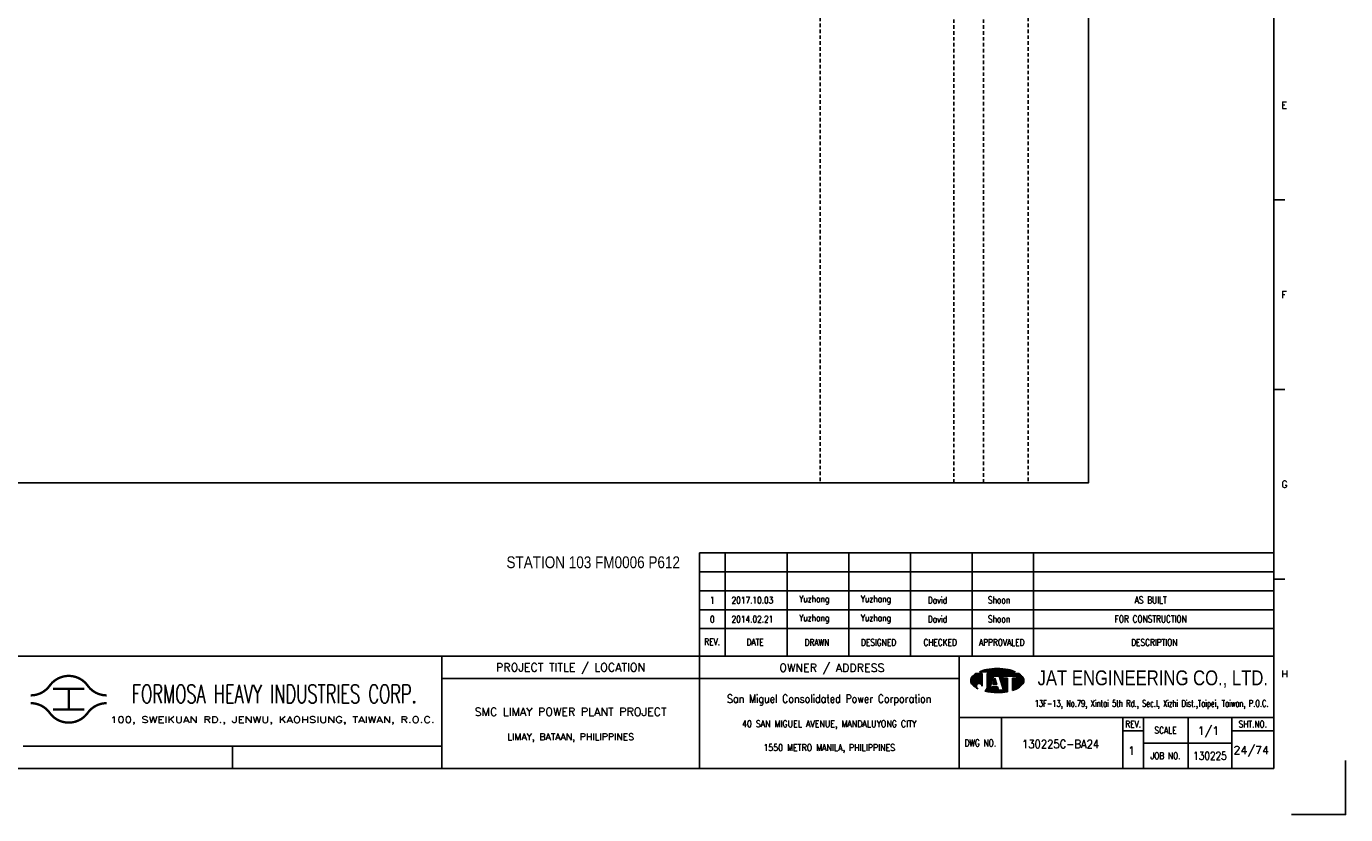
# Model space of a CAD drawing. Extents: x 1504 to 2470, y 402 to 1084.
# Tile 2 of 3: x 1911 to 2470, y 402 to 736. Entities that reach past the tile are written whole.
import ezdxf
from ezdxf.enums import TextEntityAlignment as Align

# ---------------------------------------------------------------- set-up
doc = ezdxf.new("R2010")
doc.units = 0
doc.header["$MEASUREMENT"] = 0
doc.linetypes.add('HIDDEN', pattern=[4, 1.5, -1, 1.5])
doc.layers.get('0').update_dxf_attribs({"linetype": 'CONTINUOUS'})
doc.layers.get('DEFPOINTS').update_dxf_attribs({"linetype": 'CONTINUOUS'})
for name, color, linetype in [('B_DIM', 7, 'CONTINUOUS'), ('CON', 4, 'CONTINUOUS'), ('DCS', 7, 'CONTINUOUS'), ('HID', 2, 'HIDDEN'), ('T', 2, 'CONTINUOUS'), ('TEXT', 7, 'CONTINUOUS'), ('圖框CON', 4, 'CONTINUOUS'), ('框線', 6, 'CONTINUOUS')]:
    doc.layers.add(name, color=color, linetype=linetype)
doc.styles.add('AEH', font='simplex', dxfattribs={"width": 0.8, "bigfont": 'ae'})
doc.styles.add('DAYUKP', font='complex', dxfattribs={"bigfont": 'DAYUKP.SHX'})
doc.styles.add('E2', font='simplex.shx', dxfattribs={"height": 2})
doc.styles.add('E3', font='simplex.shx', dxfattribs={"height": 3})
doc.styles.add('ROMANS', font='romans', dxfattribs={"width": 0.8})
doc.styles.add('style3', font='ARIALN.TTF')
doc.styles.add('WMF-Arial0', font='arial.ttf')

# ---------------------------------------------------------------- blocks, each defined once
blk = doc.blocks.new('1880-TITLE_BLK')
at = {"layer": 'TEXT', "color": 2, "linetype": 'Continuous', "style": 'E3'}
for tag, p in [('SCALE', (790.95, 31.17)), ('DWG_NO', (736.41, 26.44)), ('REV', (762.59, 23.97)), ('SHT_NO', (806.74, 23.97))]:
    blk.add_attdef(tag, text='', height=3, dxfattribs=at).set_placement(p, align=Align.MIDDLE)
at = {"layer": 'TEXT', "linetype": 'Continuous', "style": 'E2', "width": 0.6}
for tag, p in [('REV_DATE', (418.65, 19.76)), ('APPR_DATE', (492.93, 19.76))]:
    blk.add_attdef(tag, text='', height=2, dxfattribs=at).set_placement(p, align=Align.MIDDLE_LEFT)
blk = doc.blocks.new('1')
at = {"ltscale": 500, "const_width": 0.99}
blk.add_lwpolyline([(1686.83, 57.65, -0.241531), (1678.79, 61.78, 0.512989), (1662.7, 61.78, -0.241531), (1654.66, 57.65, -0.241531)], format="xyb", dxfattribs=at)
for points in [[(1664.14, 60.4), (1677.35, 60.4)], [(1670.74, 60.4), (1670.74, 51.6)], [(1664.14, 51.6), (1677.35, 51.6)]]:
    blk.add_lwpolyline(points, dxfattribs=at)
at = {"const_width": 0.99}
blk.add_lwpolyline([(1686.83, 54.35, 0.241531), (1678.79, 50.22, -0.512989), (1662.7, 50.22, 0.241531), (1654.66, 54.35, 0.241531)], format="xyb", dxfattribs=at)
at = {"layer": 'B_DIM'}
for p, q in [((2181.53, 118.11), (1938.08, 118.11)), ((1938.08, 74.29), (1938.08, 118.11)), ((1948.92, 74.29), (1948.92, 118.11)), ((1975.28, 74.29), (1975.28, 118.11)), ((2001.39, 74.29), (2001.39, 118.11)), ((2027.5, 74.29), (2027.5, 118.11)), ((2053.62, 74.29), (2053.62, 118.11)), ((2079.73, 74.29), (2079.73, 118.11)), ((2181.53, 110.07), (1938.08, 110.07)), ((1938.08, 77.93), (1938.08, 104.33)), ((2181.53, 102.03), (1938.08, 102.03)), ((2181.53, 93.99), (1938.08, 93.99)), ((2181.53, 85.95), (1938.08, 85.95))]:
    blk.add_line(p, q, dxfattribs=at)
at = {"layer": 'DEFPOINTS'}
blk.add_lwpolyline([(2189, 7.08), (2211.97, 7.08), (2211.97, 30.05)], dxfattribs=at)
at = {"layer": 'T', "lineweight": -3}
for p, q in [((2056.73, 67.67), (2071.93, 67.67)), ((2057.91, 66.87), (2055.21, 66.87)), ((2057.91, 66.87), (2057.91, 61.52)), ((2073.45, 66.87), (2060.05, 66.87)), ((2060.05, 66.33), (2060.05, 66.87)), ((2060.05, 66.87), (2060.05, 61.23)), ((2061.8, 63.05), (2060.05, 61.24)), ((2060.85, 59.91), (2062.72, 65.8)), ((2063.26, 65), (2062.41, 62.32)), ((2062.41, 62.32), (2064.1, 62.32)), ((2062.72, 65.8), (2065.13, 65.8)), ((2064.1, 62.32), (2063.26, 65)), ((2063.79, 65.8), (2065.13, 65.8)), ((2065.13, 65.8), (2067, 59.91)), ((2066.74, 65.8), (2072.62, 65.8)), ((2066.74, 65), (2066.74, 65.8)), ((2068.61, 65), (2066.74, 65)), ((2068.61, 65), (2068.61, 59.21)), ((2072.62, 65), (2070.75, 65)), ((2070.75, 65), (2070.75, 59.74)), ((2072.62, 65.8), (2072.62, 65)), ((2061.65, 59.91), (2060.85, 59.91)), ((2062.08, 61.25), (2061.65, 59.91)), ((2064.44, 61.25), (2062.08, 61.25)), ((2064.86, 59.91), (2064.44, 61.25)), ((2067, 59.91), (2064.86, 59.91))]:
    blk.add_line(p, q, dxfattribs=at)
at = {"layer": 'T', "color": 0, "lineweight": -3}
for p, q in [((2056.94, 67.67), (2057.09, 67.82)), ((2057.16, 67.67), (2057.44, 67.95)), ((2057.39, 67.67), (2057.78, 68.07)), ((2057.61, 67.67), (2058.11, 68.18)), ((2057.83, 67.67), (2058.43, 68.27)), ((2058.05, 67.67), (2058.73, 68.35)), ((2058.27, 67.67), (2059.03, 68.43)), ((2058.49, 67.67), (2059.32, 68.49)), ((2058.72, 67.67), (2059.6, 68.55)), ((2058.94, 67.67), (2059.87, 68.6)), ((2059.16, 67.67), (2060.14, 68.65)), ((2059.38, 67.67), (2060.41, 68.7)), ((2059.6, 67.67), (2060.67, 68.74)), ((2059.82, 67.67), (2060.93, 68.77)), ((2060.05, 67.67), (2061.18, 68.81)), ((2060.27, 67.67), (2061.44, 68.84)), ((2060.49, 67.67), (2061.69, 68.87)), ((2060.71, 67.67), (2061.93, 68.89)), ((2060.93, 67.67), (2062.18, 68.91)), ((2061.15, 67.67), (2062.42, 68.93)), ((2061.38, 67.67), (2062.66, 68.95)), ((2061.6, 67.67), (2062.89, 68.97)), ((2061.82, 67.67), (2063.13, 68.98)), ((2062.04, 67.67), (2063.36, 68.99)), ((2062.26, 67.67), (2063.59, 69)), ((2062.48, 67.67), (2063.82, 69)), ((2062.71, 67.67), (2064.04, 69.01)), ((2062.93, 67.67), (2064.27, 69.01)), ((2063.15, 67.67), (2064.49, 69.01)), ((2063.37, 67.67), (2064.71, 69.01)), ((2063.59, 67.67), (2064.92, 69)), ((2063.81, 67.67), (2065.14, 69)), ((2064.04, 67.67), (2065.35, 68.99)), ((2064.26, 67.67), (2065.56, 68.98)), ((2064.48, 67.67), (2065.78, 68.97)), ((2064.7, 67.67), (2065.98, 68.95)), ((2064.92, 67.67), (2066.19, 68.94)), ((2065.14, 67.67), (2066.4, 68.92)), ((2065.37, 67.67), (2066.6, 68.9)), ((2065.59, 67.67), (2066.8, 68.88)), ((2065.81, 67.67), (2067, 68.86)), ((2066.03, 67.67), (2067.2, 68.84)), ((2066.25, 67.67), (2067.4, 68.82)), ((2066.47, 67.67), (2067.6, 68.79)), ((2066.7, 67.67), (2067.79, 68.77)), ((2066.92, 67.67), (2067.98, 68.74)), ((2067.14, 67.67), (2068.18, 68.71)), ((2067.36, 67.67), (2068.37, 68.68)), ((2067.58, 67.67), (2068.56, 68.64)), ((2067.81, 67.67), (2068.75, 68.61)), ((2068.03, 67.67), (2068.93, 68.58)), ((2068.25, 67.67), (2069.12, 68.54)), ((2068.47, 67.67), (2069.3, 68.5)), ((2068.69, 67.67), (2069.48, 68.46)), ((2068.91, 67.67), (2069.66, 68.42)), ((2069.14, 67.67), (2069.84, 68.37)), ((2069.36, 67.67), (2070.01, 68.33)), ((2069.58, 67.67), (2070.19, 68.28)), ((2069.8, 67.67), (2070.36, 68.23)), ((2070.02, 67.67), (2070.53, 68.18)), ((2070.24, 67.67), (2070.7, 68.13)), ((2070.47, 67.67), (2070.87, 68.07)), ((2070.69, 67.67), (2071.03, 68.02)), ((2070.91, 67.67), (2071.2, 67.96)), ((2071.13, 67.67), (2071.36, 67.9)), ((2071.35, 67.67), (2071.52, 67.84)), ((2071.57, 67.67), (2071.68, 67.77)), ((2071.8, 67.67), (2071.83, 67.71)), ((2053.09, 63.82), (2056.14, 66.87)), ((2053.09, 64.04), (2055.92, 66.87)), ((2053.11, 63.62), (2056.36, 66.87)), ((2053.12, 64.29), (2055.7, 66.87)), ((2053.14, 63.43), (2056.58, 66.87)), ((2053.18, 63.25), (2056.8, 66.87)), ((2053.18, 64.57), (2055.47, 66.87)), ((2053.24, 63.08), (2057.03, 66.87)), ((2053.29, 64.91), (2055.25, 66.87)), ((2053.3, 62.92), (2057.25, 66.87)), ((2053.37, 62.77), (2057.47, 66.87)), ((2053.45, 62.63), (2057.69, 66.87)), ((2053.54, 62.5), (2057.91, 66.86)), ((2053.61, 65.45), (2054.47, 66.31)), ((2053.64, 62.37), (2057.91, 66.64)), ((2053.74, 62.25), (2057.91, 66.42)), ((2053.84, 62.14), (2057.91, 66.2)), ((2053.95, 62.02), (2057.91, 65.98)), ((2054.07, 61.91), (2057.91, 65.75)), ((2054.18, 61.8), (2057.91, 65.53)), ((2054.29, 61.7), (2057.91, 65.31)), ((2054.41, 61.59), (2057.91, 65.09)), ((2054.53, 61.49), (2057.91, 64.87)), ((2054.65, 61.39), (2057.91, 64.65)), ((2054.78, 61.29), (2055.59, 62.11)), ((2054.9, 61.2), (2055.48, 61.77)), ((2055.03, 61.11), (2055.46, 61.53)), ((2056.12, 62.63), (2057.91, 64.42)), ((2056.46, 62.75), (2057.91, 64.2)), ((2056.7, 62.77), (2057.91, 63.98)), ((2056.9, 62.75), (2057.91, 63.76)), ((2057.08, 62.71), (2057.91, 63.54)), ((2057.23, 62.64), (2057.91, 63.32)), ((2057.37, 62.56), (2057.91, 63.09)), ((2057.5, 62.46), (2057.91, 62.87)), ((2057.61, 62.35), (2057.91, 62.65)), ((2057.7, 62.23), (2057.91, 62.43)), ((2057.79, 62.09), (2057.91, 62.21)), ((2057.85, 61.93), (2057.91, 61.99)), ((2057.89, 61.75), (2057.91, 61.76)), ((2057.91, 61.54), (2057.91, 61.55)), ((2059.09, 59.4), (2061.43, 61.74)), ((2059.86, 60.39), (2061.54, 62.07)), ((2059.98, 60.73), (2061.64, 62.39)), ((2060.03, 61), (2061.74, 62.72)), ((2060.05, 63.24), (2063.68, 66.87)), ((2060.05, 63.46), (2063.46, 66.87)), ((2060.05, 63.68), (2063.23, 66.87)), ((2060.05, 63.9), (2063.01, 66.87)), ((2060.05, 64.13), (2062.79, 66.87)), ((2060.05, 64.35), (2062.57, 66.87)), ((2060.05, 64.57), (2062.35, 66.87)), ((2060.05, 64.79), (2062.13, 66.87)), ((2060.05, 65.01), (2061.9, 66.87)), ((2060.05, 65.23), (2061.68, 66.87)), ((2060.05, 65.46), (2061.46, 66.87)), ((2060.05, 66.12), (2060.79, 66.87)), ((2060.05, 66.34), (2060.57, 66.87)), ((2060.05, 66.56), (2060.35, 66.87)), ((2060.05, 66.79), (2060.13, 66.87)), ((2060.05, 65.68), (2061.24, 66.87)), ((2060.05, 65.9), (2061.02, 66.87)), ((2060.05, 63.02), (2062.67, 65.64)), ((2060.05, 62.8), (2062.57, 65.32)), ((2060.05, 62.57), (2062.47, 64.99)), ((2060.05, 62.35), (2062.36, 64.67)), ((2060.05, 62.13), (2062.26, 64.34)), ((2060.05, 61.91), (2062.16, 64.02)), ((2060.05, 61.69), (2062.05, 63.69)), ((2060.05, 61.46), (2061.95, 63.37)), ((2062.45, 62.32), (2063.71, 63.57)), ((2062.5, 62.58), (2063.65, 63.74)), ((2062.6, 62.91), (2063.6, 63.91)), ((2062.68, 62.32), (2063.76, 63.4)), ((2062.7, 63.23), (2063.55, 64.08)), ((2062.8, 63.56), (2063.49, 64.25)), ((2062.83, 65.8), (2063.9, 66.87)), ((2062.9, 62.32), (2063.81, 63.24)), ((2062.91, 63.88), (2063.44, 64.42)), ((2063.01, 64.2), (2063.39, 64.58)), ((2063.05, 65.8), (2064.12, 66.87)), ((2063.11, 64.53), (2063.33, 64.75)), ((2063.12, 62.32), (2063.87, 63.07)), ((2063.21, 64.85), (2063.28, 64.92)), ((2063.27, 65.8), (2064.34, 66.87)), ((2063.34, 62.32), (2063.92, 62.9)), ((2063.49, 65.8), (2064.56, 66.87)), ((2063.56, 62.32), (2063.97, 62.73)), ((2063.72, 65.8), (2064.79, 66.87)), ((2063.78, 62.32), (2064.03, 62.56)), ((2063.94, 65.8), (2065.01, 66.87)), ((2064.01, 62.32), (2064.08, 62.39)), ((2064.16, 65.8), (2065.23, 66.87)), ((2064.38, 65.8), (2065.45, 66.87)), ((2064.6, 65.8), (2065.67, 66.87)), ((2064.82, 65.8), (2065.89, 66.87)), ((2065.05, 65.8), (2066.12, 66.87)), ((2065.16, 65.69), (2066.34, 66.87)), ((2065.22, 65.53), (2066.56, 66.87)), ((2065.27, 65.36), (2066.78, 66.87)), ((2065.32, 65.19), (2067, 66.87)), ((2065.38, 65.02), (2067.22, 66.87)), ((2065.43, 64.85), (2067.45, 66.87)), ((2065.48, 64.69), (2067.67, 66.87)), ((2065.54, 64.52), (2066.74, 65.71)), ((2065.59, 64.35), (2066.74, 65.49)), ((2065.65, 64.18), (2066.74, 65.27)), ((2065.7, 64.01), (2066.74, 65.05)), ((2065.75, 63.84), (2066.9, 65)), ((2065.81, 63.68), (2067.12, 65)), ((2065.86, 63.51), (2067.35, 65)), ((2065.91, 63.34), (2067.57, 65)), ((2065.97, 63.17), (2067.79, 65)), ((2066.02, 63), (2068.01, 65)), ((2066.07, 62.84), (2068.23, 65)), ((2066.13, 62.67), (2068.46, 65)), ((2066.18, 62.5), (2068.61, 64.93)), ((2066.23, 62.33), (2068.61, 64.71)), ((2066.29, 62.16), (2068.61, 64.48)), ((2066.34, 61.99), (2068.61, 64.26)), ((2066.39, 61.83), (2068.61, 64.04)), ((2066.45, 61.66), (2068.61, 63.82)), ((2066.5, 61.49), (2068.61, 63.6)), ((2066.56, 61.32), (2068.61, 63.38)), ((2066.61, 61.15), (2068.61, 63.15)), ((2066.66, 60.99), (2068.61, 62.93)), ((2066.72, 60.82), (2068.61, 62.71)), ((2066.77, 60.65), (2068.61, 62.49)), ((2066.82, 65.8), (2067.89, 66.87)), ((2066.82, 60.48), (2068.61, 62.27)), ((2066.88, 60.31), (2068.61, 62.05)), ((2066.93, 60.14), (2068.61, 61.82)), ((2066.98, 59.98), (2068.61, 61.6)), ((2067.04, 65.8), (2068.11, 66.87)), ((2067.26, 65.8), (2068.33, 66.87)), ((2067.48, 65.8), (2068.55, 66.87)), ((2067.71, 65.8), (2068.78, 66.87)), ((2067.93, 65.8), (2069, 66.87)), ((2068.15, 65.8), (2069.22, 66.87)), ((2068.37, 65.8), (2069.44, 66.87)), ((2068.59, 65.8), (2069.66, 66.87)), ((2068.81, 65.8), (2069.88, 66.87)), ((2069.04, 65.8), (2070.11, 66.87)), ((2069.26, 65.8), (2070.33, 66.87)), ((2069.48, 65.8), (2070.55, 66.87)), ((2069.7, 65.8), (2070.77, 66.87)), ((2069.92, 65.8), (2070.99, 66.87)), ((2070.14, 65.8), (2071.21, 66.87)), ((2070.37, 65.8), (2071.44, 66.87)), ((2070.59, 65.8), (2071.66, 66.87)), ((2070.75, 63.08), (2074.07, 66.4)), ((2070.75, 62.86), (2074.19, 66.3)), ((2070.75, 62.63), (2074.31, 66.2)), ((2070.75, 62.41), (2074.43, 66.09)), ((2070.75, 62.19), (2074.54, 65.98)), ((2070.75, 61.97), (2074.66, 65.87)), ((2070.75, 61.75), (2074.77, 65.76)), ((2070.75, 61.53), (2074.87, 65.65)), ((2070.75, 61.3), (2074.98, 65.53)), ((2070.75, 61.08), (2075.08, 65.41)), ((2070.75, 60.86), (2075.17, 65.28)), ((2070.75, 60.64), (2075.25, 65.14)), ((2070.75, 63.96), (2071.78, 65)), ((2070.75, 63.74), (2072, 65)), ((2070.75, 63.52), (2072.22, 65)), ((2070.75, 63.3), (2072.45, 65)), ((2070.75, 64.41), (2071.34, 65)), ((2070.75, 64.19), (2071.56, 65)), ((2070.75, 64.85), (2070.89, 65)), ((2070.75, 64.63), (2071.12, 65)), ((2070.75, 60.42), (2075.33, 64.99)), ((2070.75, 60.2), (2075.39, 64.84)), ((2070.75, 59.97), (2075.45, 64.67)), ((2070.75, 59.75), (2075.5, 64.5)), ((2070.81, 65.8), (2071.88, 66.87)), ((2071.03, 65.8), (2072.1, 66.87)), ((2071.07, 59.85), (2075.53, 64.32)), ((2071.25, 65.8), (2072.32, 66.87)), ((2071.42, 59.97), (2075.56, 64.12)), ((2071.47, 65.8), (2072.54, 66.87)), ((2071.7, 65.8), (2072.77, 66.87)), ((2071.78, 60.12), (2075.57, 63.9)), ((2071.92, 65.8), (2072.99, 66.87)), ((2072.14, 65.8), (2073.21, 66.87)), ((2072.17, 60.28), (2075.55, 63.67)), ((2072.36, 65.8), (2073.43, 66.87)), ((2072.58, 65.8), (2073.57, 66.78)), ((2072.59, 60.48), (2075.51, 63.4)), ((2072.62, 65.62), (2073.7, 66.69)), ((2072.62, 65.39), (2073.83, 66.6)), ((2072.62, 65.17), (2073.95, 66.5)), ((2073.08, 60.75), (2075.42, 63.1)), ((2073.74, 61.19), (2075.24, 62.69)), ((2055.16, 61.01), (2055.47, 61.33)), ((2055.3, 60.93), (2055.52, 61.15)), ((2055.43, 60.84), (2055.59, 60.99)), ((2055.57, 60.76), (2055.67, 60.85)), ((2055.71, 60.67), (2055.76, 60.73)), ((2055.85, 60.59), (2055.88, 60.62)), ((2056, 60.52), (2056, 60.52)), ((2056.14, 60.44), (2056.14, 60.44)), ((2059.28, 59.36), (2061.33, 61.42)), ((2059.46, 59.32), (2061.23, 61.09)), ((2059.64, 59.29), (2061.12, 60.77)), ((2059.83, 59.25), (2061.02, 60.44)), ((2060.02, 59.22), (2060.92, 60.12)), ((2060.05, 61.24), (2060.05, 61.24)), ((2060.21, 59.19), (2060.93, 59.91)), ((2060.4, 59.16), (2061.15, 59.91)), ((2060.59, 59.13), (2061.38, 59.91)), ((2060.78, 59.1), (2061.6, 59.91)), ((2060.98, 59.07), (2063.16, 61.25)), ((2061.17, 59.04), (2063.38, 61.25)), ((2061.37, 59.02), (2063.6, 61.25)), ((2061.57, 59), (2063.82, 61.25)), ((2061.68, 59.99), (2062.94, 61.25)), ((2061.77, 58.97), (2064.04, 61.25)), ((2061.78, 60.32), (2062.71, 61.25)), ((2061.88, 60.64), (2062.49, 61.25)), ((2061.97, 58.95), (2064.27, 61.25)), ((2061.99, 60.96), (2062.27, 61.25)), ((2062.17, 58.94), (2064.45, 61.21)), ((2062.38, 58.92), (2064.51, 61.05)), ((2062.58, 58.9), (2064.56, 60.88)), ((2062.79, 58.89), (2064.61, 60.71)), ((2063, 58.88), (2064.67, 60.54)), ((2063.21, 58.87), (2064.72, 60.37)), ((2063.43, 58.86), (2064.77, 60.2)), ((2063.64, 58.85), (2064.82, 60.03)), ((2063.86, 58.85), (2064.92, 59.91)), ((2064.08, 58.84), (2065.15, 59.91)), ((2064.3, 58.84), (2065.37, 59.91)), ((2064.52, 58.84), (2065.59, 59.91)), ((2064.74, 58.85), (2065.81, 59.91)), ((2064.97, 58.85), (2066.03, 59.91)), ((2065.2, 58.86), (2066.25, 59.91)), ((2065.43, 58.87), (2066.48, 59.91)), ((2065.66, 58.88), (2066.7, 59.91)), ((2065.9, 58.89), (2066.92, 59.91)), ((2066.14, 58.91), (2068.61, 61.38)), ((2066.38, 58.93), (2068.61, 61.16)), ((2066.62, 58.95), (2068.61, 60.94)), ((2066.87, 58.97), (2068.61, 60.72)), ((2067.11, 59), (2068.61, 60.49)), ((2067.37, 59.03), (2068.61, 60.27)), ((2067.62, 59.06), (2068.61, 60.05)), ((2067.88, 59.1), (2068.61, 59.83)), ((2068.14, 59.14), (2068.61, 59.61)), ((2068.4, 59.18), (2068.61, 59.38))]:
    blk.add_line(p, q, dxfattribs=at)
at = {"layer": 'T', "lineweight": -3}
for centre, major_axis, start_param, end_param in [((2062.5, 54), (-10.49, 10.49), 5.683021, 5.897183), ((2064.33, 44.23), (-17.52, 17.52), 5.497787, 5.683021), ((2064.33, 44.23), (17.52, 17.52), 0.600164, 0.785398), ((2066.16, 54), (10.49, 10.49), 0.386002, 0.600164), ((2055.58, 63.92), (1.76, 1.76), 1.614811, 2.356194), ((2055.58, 63.92), (-1.76, 1.76), 0.785398, 1.526782), ((2059.72, 60.14), (-5.73, 5.73), 6.088179, 6.3272), ((2059.72, 67.71), (5.73, 5.73), 3.097578, 3.478972), ((2056.68, 61.54), (-0.868, 0.868), 3.906164, 8.245601), ((2068.93, 67.71), (-5.73, 5.73), 2.781027, 3.185607), ((2068.93, 60.14), (-5.73, 5.73), 4.668374, 4.907395), ((2073.07, 63.92), (-1.76, 1.76), 3.926991, 4.668374), ((2073.07, 63.92), (1.76, 1.76), 4.756403, 5.497787), ((2057.88, 61.28), (1.53, 1.53), 4.470635, 5.546585), ((2064.33, 83.62), (17.52, 17.52), 3.710226, 3.926991), ((2064.33, 83.62), (17.52, 17.52), 3.926991, 4.100643), ((2066.16, 73.85), (-10.49, 10.49), 2.670765, 2.781027)]:
    blk.add_ellipse(centre, major_axis=major_axis, ratio=1, start_param=start_param, end_param=end_param, dxfattribs=at)
at = {"layer": '圖框CON'}
for p, q in [((2186.14, 267.8), (2181.53, 267.8)), ((2186.14, 187.4), (2181.53, 187.4)), ((2186.14, 107), (2181.53, 107)), ((2048.1, 48.3), (2181.53, 48.3)), ((2066.14, 48.3), (2066.14, 26.6)), ((2117.55, 48.3), (2117.55, 26.6)), ((2126.28, 48.3), (2126.28, 26.6)), ((2145.25, 26.6), (2145.25, 48.3)), ((2163.72, 26.6), (2163.72, 48.3)), ((2117.55, 42.62), (2126.28, 42.62)), ((2163.72, 42.62), (2181.53, 42.62)), ((1740.17, 36.15), (1740.17, 26.6)), ((2126.28, 37.45), (2163.72, 37.45))]:
    blk.add_line(p, q, dxfattribs=at)
for points in [[(1828.89, 26.6), (1828.89, 74.29)], [(1938.08, 26.6), (1938.08, 74.29)], [(2048.1, 26.6), (2048.1, 74.29)], [(2048.1, 64.75), (1828.89, 64.75)], [(1828.89, 36.15), (1802.67, 36.15), (1651.45, 36.15)]]:
    blk.add_lwpolyline(points, dxfattribs=at)
at = {"layer": '框線'}
for p, q in [((2181.53, 26.6), (2181.53, 669.81)), ((2181.53, 74.29), (1308.62, 74.29)), ((2181.53, 26.6), (1308.62, 26.6))]:
    blk.add_line(p, q, dxfattribs=at)
at = {"style": 'DAYUKP'}
for s, p in [('E', (2184.79, 307.99)), ('F', (2184.79, 227.59)), ('G', (2184.79, 147.19)), ('H', (2184.79, 66.79))]:
    blk.add_text(s, height=2.87, dxfattribs=at).set_placement(p, align=Align.MIDDLE_LEFT)
at = {"style": 'WMF-Arial0', "width": 0.8}
blk.add_text('JAT ENGINEERING CO., LTD.', height=6.3172, dxfattribs=at).set_placement((2130.24, 64.55), align=Align.MIDDLE)
at = {"color": 90, "ltscale": 500, "style": 'ROMANS', "width": 0.65}
blk.add_text('FORMOSA HEAVY INDUSTRIES CORP.', height=7.7366, dxfattribs=at).set_placement((1757.9, 58.28), align=Align.MIDDLE)
at = {"color": 2, "ltscale": 500, "style": 'ROMANS', "width": 0.85}
blk.add_text('San Miguel Consolidated Power Corporation', height=3.4457, dxfattribs=at).set_placement((1993.09, 56.23), align=Align.MIDDLE_CENTER)
at = {"color": 2, "ltscale": 500, "style": 'ROMANS'}
for s, height, p in [('SMC LIMAY POWER PLANT PROJECT', 3.4457, (1883.48, 50.7)), ('LIMAY, BATAAN, PHILIPPINES', 2.8714, (1883.48, 40.08))]:
    blk.add_text(s, height=height, dxfattribs=at).set_placement(p, align=Align.MIDDLE_CENTER)
at = {"color": 4, "ltscale": 500, "style": 'ROMANS', "width": 0.85}
for s, p in [('40 SAN MIGUEL AVENUE, MANDALUYONG CITY', (1993.09, 45.61)), ('1550 METRO MANILA, PHILIPPINES', (1993.09, 35.51))]:
    blk.add_text(s, height=2.8714, dxfattribs=at).set_placement(p, align=Align.MIDDLE_CENTER)
at = {"layer": 'B_DIM', "style": 'AEH', "width": 0.8}
for s, height, p in [('REV.', 2.871, (1943.45, 80.37)), ('DATE', 2.871, (1961.68, 80.21)), ('DRAWN', 2.871, (1987.87, 80.12)), ('DESIGNED', 2.871, (2013.98, 80.12)), ('CHECKED', 2.871, (2040.1, 80.12)), ('APPROVALED', 2.871, (2066.21, 80.12)), ('DESCRIPTION', 2.8714, (2130.87, 80.12))]:
    blk.add_text(s, height=height, dxfattribs=at).set_placement(p, align=Align.MIDDLE)
at = {"layer": 'HID', "ltscale": 500, "style": 'ROMANS'}
for s, p in [('PROJECT TITLE / LOCATION', (1883.48, 69.28)), ('OWNER / ADDRESS', (1994.25, 69.12))]:
    blk.add_text(s, height=3.4457, dxfattribs=at).set_placement(p, align=Align.MIDDLE)
at = {"layer": 'HID', "style": 'ROMANS', "width": 1.216198}
blk.add_text('100, SWEIKUAN RD., JENWU, KAOHSIUNG, TAIWAN, R.O.C.', height=2.5897, dxfattribs=at).set_placement((1688.31, 46.06), (1825.84, 46.06), align=Align.FIT)
at = {"layer": 'HID', "color": 7, "style": 'ROMANS', "width": 0.8}
for s, p in [('REV.', (2121.92, 45.46)), ('SHT.NO.', (2172.62, 45.46)), ('DWG NO.', (2057.12, 37.45)), ('SCALE', (2135.64, 42.87)), ('JOB NO.', (2135.64, 32.03))]:
    blk.add_text(s, height=2.871, dxfattribs=at).set_placement(p, align=Align.MIDDLE)
at = {"layer": 'T', "color": 2, "ltscale": 500, "style": 'ROMANS', "width": 0.65}
blk.add_text('13F-13, No.79, Xintai 5th Rd., Sec.I, Xizhi Dist.,Taipei, Taiwan, P.O.C.', height=2.8714, dxfattribs=at).set_placement((2129.74, 52.81), align=Align.CENTER)

msp = doc.modelspace()

# ---------------------------------------------------------------- linework, layer by layer
at = {"layer": 'CON'}
msp.add_lwpolyline([(1647.39, 1042.66), (2361.39, 1042.66), (2361.39, 542.86), (1647.39, 542.86)], close=True, dxfattribs=at)
at = {"layer": 'HID'}
for p, q in [((2247.64, 1042.66), (2247.64, 542.86)), ((2304.34, 1041.96), (2304.34, 542.86)), ((2316.94, 1041.96), (2316.94, 542.86)), ((2335.84, 1042.66), (2335.84, 542.86))]:
    msp.add_line(p, q, dxfattribs=at)

# ---------------------------------------------------------------- block references
msp.add_blockref('1', (258.41, 395.11))
at = {"layer": 'TEXT', "color": 0}
ref = msp.add_blockref('1880-TITLE_BLK', (1503.76, 401.77), dxfattribs=dict(at, xscale=1.148576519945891, yscale=1.148576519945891, zscale=1.148576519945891))
ref.add_attrib('DWG_NO', '130225C-BA24', dxfattribs={"color": 2, "linetype": 'Continuous', "height": 3.4457, "style": 'E3', "width": 0.9}).set_placement((2349.58, 432.14), align=Align.MIDDLE)
ref.add_attrib('REV', '1', dxfattribs={"color": 2, "linetype": 'Continuous', "height": 3.45, "style": 'E3'}).set_placement((2379.65, 429.3), align=Align.MIDDLE)
ref.add_attrib('SCALE', '1/1', dxfattribs={"color": 2, "linetype": 'Continuous', "height": 3.446, "style": 'E3'}).set_placement((2412.22, 437.56), align=Align.MIDDLE)
ref.add_attrib('SHT_NO', '24/74', dxfattribs={"color": 2, "linetype": 'Continuous', "height": 3.446, "style": 'E3'}).set_placement((2430.36, 429.3), align=Align.MIDDLE)

# ---------------------------------------------------------------- texts
at = {"layer": 'DCS', "linetype": 'ByBlock', "style": 'style3'}
msp.add_text('STATION 103 FM0006 P612', height=5, dxfattribs=at).set_placement((2114.7, 506.71))
at = {"layer": 'T', "style": 'AEH', "width": 0.8}
for s, height, p in [('1', 2.87, (2201.94, 493.08)), ('2017.10.03', 2.871, (2218.95, 493.12)), ('Yuzhang', 2.871, (2245.15, 493.2)), ('Yuzhang', 2.871, (2271.26, 493.2)), ('David', 2.871, (2297.37, 493.2)), ('Shoon', 2.871, (2323.48, 493.2)), ('AS BUILT', 2.871, (2387.75, 493.2)), ('0', 2.87, (2201.94, 485.04)), ('2014.02.21', 2.871, (2218.95, 485.08)), ('Yuzhang', 2.871, (2245.15, 485.16)), ('Yuzhang', 2.871, (2271.26, 485.16)), ('David', 2.871, (2297.37, 485.16)), ('Shoon', 2.871, (2323.48, 485.16)), ('FOR CONSTRUCTION', 2.8714, (2387.75, 485.16))]:
    msp.add_text(s, height=height, dxfattribs=at).set_placement(p, align=Align.MIDDLE)
at = {"layer": 'TEXT', "color": 2, "style": 'E3', "width": 0.8}
msp.add_text('130225', height=3.446, dxfattribs=at).set_placement((2412.89, 427.13), align=Align.MIDDLE_CENTER)

doc.saveas('drawing.dxf')
